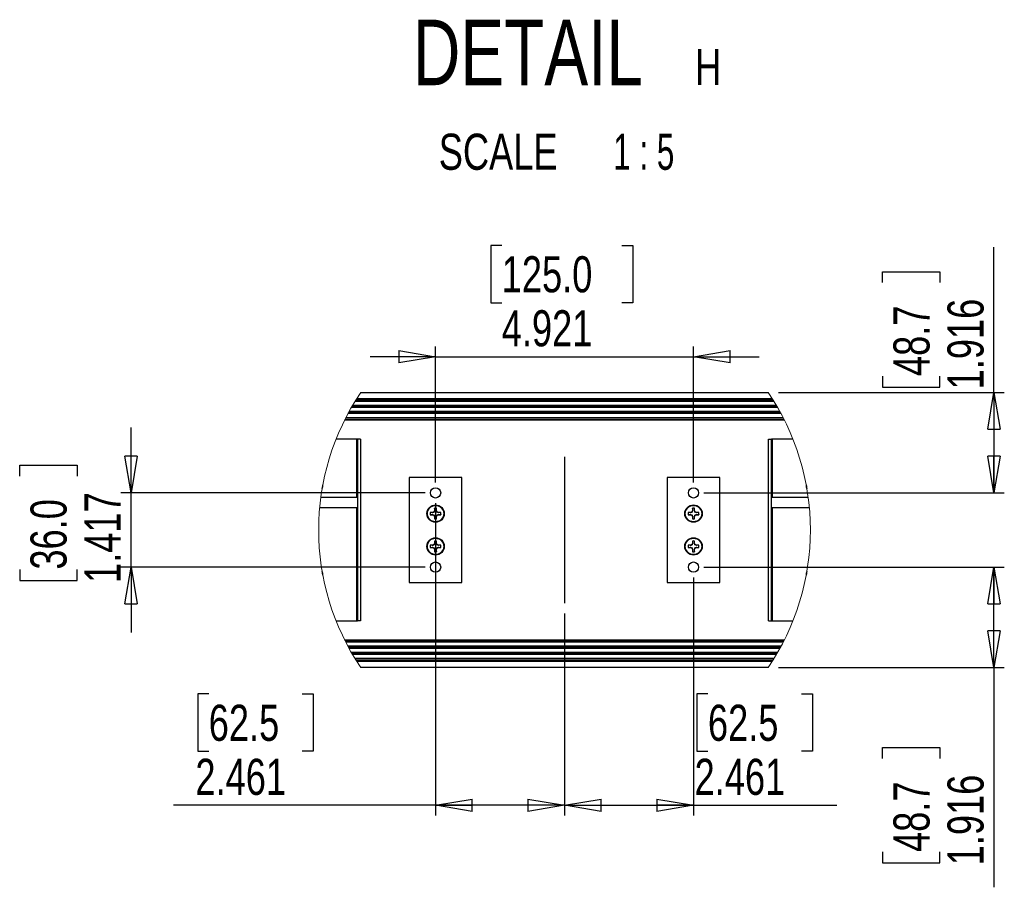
# Paper-space layout 'P3m-LR' of a CAD drawing. Header units: inches. Extents: x 0.3 to 33.8, y 0.2 to 21.7.
# Tile 33 of 59: x 24.2 to 28, y 4.3 to 7.6. Entities that reach past the tile are written whole.
import ezdxf

# ---------------------------------------------------------------- set-up
doc = ezdxf.new("R2010")
doc.units = ezdxf.units.IN
doc.header["$MEASUREMENT"] = 0
doc.layers.add('BORDERS', color=7, linetype='Continuous')
doc.styles.add('SLDTEXTSTYLE0', font='TXT', dxfattribs={"width": 0.75})
doc.styles.add('SLDTEXTSTYLE11', font='TXT', dxfattribs={"width": 0.65})
doc.dimstyles.new('SLDDIMSTYLE5', dxfattribs={"dimtxt": 0.137795, "dimasz": 0.14, "dimexe": 0, "dimexo": 0.0625, "dimgap": 0.034449, "dimtad": 1, "dimdec": 3, "dimlfac": 5, "dimrnd": 1e-09, "dimzin": 12, "dimdsep": 46, "dimtxsty": 'SLDTEXTSTYLE0', "dimblk1": 'CLOSED', "dimblk2": 'CLOSED', "dimsah": 1, "dimcen": 0.09, "dimadec": 0, "dimazin": 3, "dimtfac": 1, "dimtdec": 3, "dimtmove": 0, "dimatfit": 0, "dimldrblk": 'CLOSED', "dimfxl": 0, "dimfrac": 2, "dimtolj": 1, "dimtzin": 12, "dimarcsym": 0})
doc.dimstyles.new('SLDDIMSTYLE6', dxfattribs={"dimtxt": 0.137795, "dimasz": 0.14, "dimexe": 0, "dimexo": 0.0625, "dimgap": 0.034449, "dimtad": 1, "dimdec": 3, "dimlfac": 5, "dimrnd": 1e-09, "dimzin": 12, "dimdsep": 46, "dimtxsty": 'SLDTEXTSTYLE0', "dimblk1": 'CLOSED', "dimblk2": 'CLOSED', "dimsah": 1, "dimcen": 0.09, "dimadec": 0, "dimazin": 3, "dimtfac": 1, "dimtdec": 3, "dimtofl": 0, "dimtmove": 0, "dimatfit": 3, "dimldrblk": 'CLOSED', "dimfxl": 0, "dimfrac": 2, "dimtolj": 1, "dimtzin": 12, "dimarcsym": 0})

# ---------------------------------------------------------------- blocks, each defined once
blk = doc.blocks.new('_Closed')
at = {"color": 0, "linetype": 'ByBlock', "lineweight": -2}
for p, q in [((-1, 0.166667), (0, 0)), ((-1, 0.166667), (-1, -0.166667)), ((0, 0), (-1, -0.166667)), ((0, 0), (-1, 0))]:
    blk.add_line(p, q, dxfattribs=at)
blk = doc.blocks.new('_D_29')
at = {"layer": 'BORDERS'}
for p, q in [((25.8098, 5.7998), (25.8098, 4.6073)), ((26.3019, 5.3793), (26.3019, 4.6073)), ((24.9444, 5.0716), (24.9025, 5.0716)), ((24.9025, 5.0716), (24.9025, 4.8529)), ((25.3008, 5.0716), (25.3428, 5.0716)), ((25.3428, 5.0716), (25.3428, 4.8529)), ((24.9025, 4.8529), (24.9444, 4.8529)), ((25.3428, 4.8529), (25.3008, 4.8529)), ((25.8098, 4.6467), (24.8096, 4.6467)), ((26.3019, 4.6467), (25.8098, 4.6467))]:
    blk.add_line(p, q, dxfattribs=at)
at = {"layer": 'BORDERS', "xscale": 0.14, "yscale": 0.14, "rotation": 180.0000000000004}
blk.add_blockref('_Closed', (25.8098, 4.6467, -0.3881), dxfattribs=at)
at = {"layer": 'BORDERS', "xscale": 0.14, "yscale": 0.14}
blk.add_blockref('_Closed', (26.3019, 4.6467, -0.3881), dxfattribs=at)
at = {"layer": 'BORDERS', "char_height": 0.1378, "attachment_point": 1, "style": 'SLDTEXTSTYLE0'}
for s, insert in [('62.5', (24.9444, 5.0305)), ('2.461', (24.8935, 4.8243))]:
    blk.add_mtext(s, dxfattribs=dict(at, insert=insert))
blk = doc.blocks.new('_D_30')
at = {"layer": 'BORDERS'}
for p, q in [((26.794, 5.5163), (26.794, 4.6073)), ((26.3019, 5.3793), (26.3019, 4.6073)), ((26.8491, 5.0716), (26.8071, 5.0716)), ((26.8071, 5.0716), (26.8071, 4.8529)), ((27.2055, 5.0716), (27.2475, 5.0716)), ((27.2475, 5.0716), (27.2475, 4.8529)), ((26.8071, 4.8529), (26.8491, 4.8529)), ((27.2475, 4.8529), (27.2055, 4.8529)), ((26.3019, 4.6467), (26.794, 4.6467)), ((26.794, 4.6467), (27.3404, 4.6467))]:
    blk.add_line(p, q, dxfattribs=at)
at = {"layer": 'BORDERS', "xscale": 0.14, "yscale": 0.14, "rotation": 180.0000000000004}
blk.add_blockref('_Closed', (26.3019, 4.6467, -0.3881), dxfattribs=at)
at = {"layer": 'BORDERS', "xscale": 0.14, "yscale": 0.14}
blk.add_blockref('_Closed', (26.794, 4.6467, -0.3881), dxfattribs=at)
at = {"layer": 'BORDERS', "char_height": 0.1378, "attachment_point": 1, "style": 'SLDTEXTSTYLE0'}
for s, insert in [('62.5', (26.8491, 5.0305)), ('2.461', (26.7982, 4.8243))]:
    blk.add_mtext(s, dxfattribs=dict(at, insert=insert))
blk = doc.blocks.new('_D_31')
at = {"layer": 'BORDERS'}
for p, q in [((26.0623, 6.7834), (26.0203, 6.7834)), ((26.0203, 6.7834), (26.0203, 6.5646)), ((26.5205, 6.7834), (26.5625, 6.7834)), ((26.5625, 6.7834), (26.5625, 6.5646)), ((26.0203, 6.5646), (26.0623, 6.5646)), ((26.5625, 6.5646), (26.5205, 6.5646)), ((25.8098, 5.8785), (25.8098, 6.3978)), ((26.794, 5.8785), (26.794, 6.3978)), ((25.8098, 6.3585), (25.5598, 6.3585)), ((25.8098, 6.3585), (26.794, 6.3585)), ((26.794, 6.3585), (27.044, 6.3585))]:
    blk.add_line(p, q, dxfattribs=at)
at = {"layer": 'BORDERS', "xscale": 0.14, "yscale": 0.14}
blk.add_blockref('_Closed', (25.8098, 6.3585, -0.3881), dxfattribs=at)
at = {"layer": 'BORDERS', "xscale": 0.14, "yscale": 0.14, "rotation": 180.0000000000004}
blk.add_blockref('_Closed', (26.794, 6.3585, -0.3881), dxfattribs=at)
at = {"layer": 'BORDERS', "char_height": 0.1378, "attachment_point": 1, "style": 'SLDTEXTSTYLE0'}
for s, insert in [('125.0', (26.0623, 6.7423)), ('4.921', (26.0623, 6.5361))]:
    blk.add_mtext(s, dxfattribs=dict(at, insert=insert))
blk = doc.blocks.new('_D_32')
at = {"layer": 'BORDERS'}
for p, q in [((24.6481, 5.8391), (24.6481, 6.0891)), ((24.2232, 5.9026), (24.2232, 5.9446)), ((24.2232, 5.9446), (24.4419, 5.9446)), ((24.4419, 5.9446), (24.4419, 5.9026)), ((25.7704, 5.8391), (24.6087, 5.8391)), ((24.6481, 5.5557), (24.6481, 5.8391)), ((24.2232, 5.5462), (24.2232, 5.5042)), ((24.4419, 5.5042), (24.4419, 5.5462)), ((25.7704, 5.5557), (24.6087, 5.5557)), ((24.6481, 5.5557), (24.6481, 5.3057)), ((24.2232, 5.5042), (24.4419, 5.5042))]:
    blk.add_line(p, q, dxfattribs=at)
at = {"layer": 'BORDERS', "xscale": 0.14, "yscale": 0.14}
for p, rotation in [((24.6481, 5.8391, -0.3881), 269.9999999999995), ((24.6481, 5.5557, -0.3881), 89.99999999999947)]:
    blk.add_blockref('_Closed', p, dxfattribs=dict(at, rotation=rotation))
at = {"layer": 'BORDERS', "char_height": 0.1378, "attachment_point": 1, "rotation": 90, "style": 'SLDTEXTSTYLE0'}
for s, insert in [('1.417', (24.4704, 5.4953)), ('36.0', (24.2643, 5.5462))]:
    blk.add_mtext(s, dxfattribs=dict(at, insert=insert))
blk = doc.blocks.new('_D_33')
at = {"layer": 'BORDERS'}
for p, q in [((27.9405, 6.2224), (27.9405, 6.7762)), ((27.5156, 6.6414), (27.5156, 6.6833)), ((27.5156, 6.6833), (27.7344, 6.6833)), ((27.7344, 6.6833), (27.7344, 6.6414)), ((27.5156, 6.285), (27.5156, 6.243)), ((27.7344, 6.243), (27.7344, 6.285)), ((27.5156, 6.243), (27.7344, 6.243)), ((27.1186, 6.2224), (27.9799, 6.2224)), ((27.9405, 6.2224), (27.9405, 5.8391)), ((26.8334, 5.8391), (27.9799, 5.8391))]:
    blk.add_line(p, q, dxfattribs=at)
at = {"layer": 'BORDERS', "xscale": 0.14, "yscale": 0.14}
for p, rotation in [((27.9405, 6.2224, -0.3881), 90.0000000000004), ((27.9405, 5.8391, -0.3881), 270.0000000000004)]:
    blk.add_blockref('_Closed', p, dxfattribs=dict(at, rotation=rotation))
at = {"layer": 'BORDERS', "char_height": 0.1378, "attachment_point": 1, "rotation": 90, "style": 'SLDTEXTSTYLE0'}
for s, insert in [('1.916', (27.7629, 6.2341)), ('48.7', (27.5567, 6.285))]:
    blk.add_mtext(s, dxfattribs=dict(at, insert=insert))
blk = doc.blocks.new('_D_34')
at = {"layer": 'BORDERS'}
for p, q in [((26.8334, 5.5557), (27.9799, 5.5557)), ((27.9405, 5.1724), (27.9405, 5.5557)), ((27.1186, 5.1724), (27.9799, 5.1724)), ((27.9405, 5.1724), (27.9405, 4.3336)), ((27.5156, 4.8249), (27.5156, 4.8669)), ((27.5156, 4.8669), (27.7344, 4.8669)), ((27.7344, 4.8669), (27.7344, 4.8249)), ((27.5156, 4.4685), (27.5156, 4.4265)), ((27.7344, 4.4265), (27.7344, 4.4685)), ((27.5156, 4.4265), (27.7344, 4.4265))]:
    blk.add_line(p, q, dxfattribs=at)
at = {"layer": 'BORDERS', "xscale": 0.14, "yscale": 0.14}
for p, rotation in [((27.9405, 5.5557, -0.3881), 90.0000000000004), ((27.9405, 5.1724, -0.3881), 270.0000000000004)]:
    blk.add_blockref('_Closed', p, dxfattribs=dict(at, rotation=rotation))
at = {"layer": 'BORDERS', "char_height": 0.1378, "attachment_point": 1, "rotation": 90, "style": 'SLDTEXTSTYLE0'}
for s, insert in [('1.916', (27.7629, 4.4176)), ('48.7', (27.5567, 4.4685))]:
    blk.add_mtext(s, dxfattribs=dict(at, insert=insert))
blk = doc.blocks.new('SW_NOTE_0_27')
at = {"layer": 'BORDERS', "color": 0, "attachment_point": 2}
for s, insert, char_height, style in [('DETAIL', (0.5117, 0.3223), 0.25, 'SLDTEXTSTYLE0'), ('H', (1.1992, 0.2105), 0.1378, 'SLDTEXTSTYLE0'), ('SCALE', (0.3981, -0.1128), 0.1378, 'SLDTEXTSTYLE0'), ('1 : 5', (0.9536, -0.1128), 0.1378, 'SLDTEXTSTYLE11')]:
    blk.add_mtext(s, dxfattribs=dict(at, insert=insert, char_height=char_height, style=style))

psp = doc.layouts.new('P3m-LR')

# ---------------------------------------------------------------- linework, layer by layer
at = {"color": 7, "linetype": 'Continuous', "lineweight": 25}
for p, q in [((25.50954, 6.1994), (27.0943, 6.1994)), ((27.0806, 6.2204), (25.52324, 6.2204)), ((25.52458, 6.2224), (27.07925, 6.2224)), ((27.1153, 6.1646), (25.48853, 6.1646)), ((27.11452, 6.16596), (25.48932, 6.16596)), ((27.11157, 6.17103), (25.49226, 6.17103)), ((27.11078, 6.17239), (25.49306, 6.17239)), ((27.10153, 6.1878), (25.50231, 6.1878)), ((27.1007, 6.18916), (25.50314, 6.18916)), ((27.09745, 6.1944), (25.50639, 6.1944)), ((27.09682, 6.1954), (25.50702, 6.1954)), ((27.09557, 6.1974), (25.50827, 6.1974)), ((27.13699, 6.12463), (25.46685, 6.12463)), ((27.13629, 6.12599), (25.46754, 6.12599)), ((27.1282, 6.1414), (25.47564, 6.1414)), ((27.12747, 6.14276), (25.47637, 6.14276)), ((27.12471, 6.14783), (25.47913, 6.14783)), ((27.12396, 6.14919), (25.47987, 6.14919)), ((27.14115, 6.1164), (25.46268, 6.1164)), ((25.46369, 6.1184), (27.14015, 6.1184)), ((25.46419, 6.1194), (27.13965, 6.1194)), ((25.50882, 6.0444), (25.43045, 6.0444)), ((25.51182, 6.0444), (25.50882, 6.0444)), ((25.50882, 6.0444), (25.50882, 5.82135)), ((25.52382, 6.0444), (25.51182, 6.0444)), ((25.51182, 6.0444), (25.51182, 5.3504)), ((25.52382, 6.0444), (25.52382, 5.3504)), ((27.07982, 5.3504), (27.07982, 6.0444)), ((27.07982, 6.0444), (27.09182, 6.0444)), ((27.09182, 5.3504), (27.09182, 6.0444)), ((27.09482, 6.0444), (27.09182, 6.0444)), ((27.17339, 6.0444), (27.09482, 6.0444)), ((27.09482, 5.82135), (27.09482, 6.0444)), ((25.90979, 5.8974), (25.70979, 5.8974)), ((25.70979, 5.8974), (25.70979, 5.4974)), ((25.90979, 5.4974), (25.90979, 5.8974)), ((26.89404, 5.8974), (26.69404, 5.8974)), ((26.69404, 5.8974), (26.69404, 5.4974)), ((26.89404, 5.4974), (26.89404, 5.8974)), ((25.51182, 5.82135), (25.37213, 5.82135)), ((27.23171, 5.82135), (27.09182, 5.82135)), ((25.36789, 5.78385), (25.51182, 5.78385)), ((25.50882, 5.78385), (25.50882, 5.3504)), ((25.79752, 5.76406), (25.78941, 5.76406)), ((25.7897, 5.7639), (25.78941, 5.76406)), ((25.7897, 5.75589), (25.78941, 5.75574)), ((25.78941, 5.75574), (25.79752, 5.75574)), ((25.79771, 5.7631), (25.7897, 5.7639)), ((25.7897, 5.75589), (25.79771, 5.7567)), ((25.80326, 5.76643), (25.79752, 5.76406)), ((25.79771, 5.7631), (25.79752, 5.76406)), ((25.79771, 5.7567), (25.79752, 5.75574)), ((25.79752, 5.75574), (25.80326, 5.75336)), ((25.79771, 5.7567), (25.80436, 5.75447)), ((25.80563, 5.77217), (25.80326, 5.76643)), ((25.80436, 5.76533), (25.80326, 5.76643)), ((25.80436, 5.75447), (25.80326, 5.75336)), ((25.80326, 5.75336), (25.80563, 5.74763)), ((25.80659, 5.77198), (25.80436, 5.76533)), ((25.80563, 5.78028), (25.80563, 5.77217)), ((25.80579, 5.77999), (25.80563, 5.78028)), ((25.80659, 5.77198), (25.80563, 5.77217)), ((25.80579, 5.77999), (25.80659, 5.77198)), ((25.81299, 5.77198), (25.8138, 5.77999)), ((25.81299, 5.77198), (25.81395, 5.77217)), ((25.81299, 5.74782), (25.81522, 5.75447)), ((25.8138, 5.77999), (25.81395, 5.78028)), ((25.81395, 5.77217), (25.81395, 5.78028)), ((25.81633, 5.76643), (25.81395, 5.77217)), ((25.81395, 5.74763), (25.81633, 5.75336)), ((25.81522, 5.76533), (25.81633, 5.76643)), ((25.82187, 5.7631), (25.81522, 5.76533)), ((25.81522, 5.75447), (25.81633, 5.75336)), ((25.82206, 5.76406), (25.81633, 5.76643)), ((25.81633, 5.75336), (25.82206, 5.75574)), ((25.82187, 5.7631), (25.82206, 5.76406)), ((25.82989, 5.7639), (25.82187, 5.7631)), ((25.82187, 5.7567), (25.82989, 5.75589)), ((25.82187, 5.7567), (25.82206, 5.75574)), ((25.83017, 5.76406), (25.82206, 5.76406)), ((25.82206, 5.75574), (25.83017, 5.75574)), ((25.82989, 5.7639), (25.83017, 5.76406)), ((25.82989, 5.75589), (25.83017, 5.75574)), ((26.78177, 5.76406), (26.77366, 5.76406)), ((26.77395, 5.7639), (26.77366, 5.76406)), ((26.77395, 5.75589), (26.77366, 5.75574)), ((26.77366, 5.75574), (26.78177, 5.75574)), ((26.78197, 5.7631), (26.77395, 5.7639)), ((26.77395, 5.75589), (26.78197, 5.7567)), ((26.78751, 5.76643), (26.78177, 5.76406)), ((26.78197, 5.7631), (26.78177, 5.76406)), ((26.78197, 5.7567), (26.78177, 5.75574)), ((26.78177, 5.75574), (26.78751, 5.75336)), ((26.78197, 5.7567), (26.78861, 5.75447)), ((26.78988, 5.77217), (26.78751, 5.76643)), ((26.78861, 5.76533), (26.78751, 5.76643)), ((26.78861, 5.75447), (26.78751, 5.75336)), ((26.78751, 5.75336), (26.78988, 5.74763)), ((26.79084, 5.77198), (26.78861, 5.76533)), ((26.78988, 5.78028), (26.78988, 5.77217)), ((26.79004, 5.77999), (26.78988, 5.78028)), ((26.79084, 5.77198), (26.78988, 5.77217)), ((26.79004, 5.77999), (26.79084, 5.77198)), ((26.79725, 5.77198), (26.79805, 5.77999)), ((26.79725, 5.77198), (26.7982, 5.77217)), ((26.79725, 5.74782), (26.79948, 5.75447)), ((26.79805, 5.77999), (26.7982, 5.78028)), ((26.7982, 5.77217), (26.7982, 5.78028)), ((26.80058, 5.76643), (26.7982, 5.77217)), ((26.7982, 5.74763), (26.80058, 5.75336)), ((26.79948, 5.76533), (26.80058, 5.76643)), ((26.80612, 5.7631), (26.79948, 5.76533)), ((26.79948, 5.75447), (26.80058, 5.75336)), ((26.80631, 5.76406), (26.80058, 5.76643)), ((26.80058, 5.75336), (26.80631, 5.75574)), ((26.80612, 5.7631), (26.80631, 5.76406)), ((26.81414, 5.7639), (26.80612, 5.7631)), ((26.80612, 5.7567), (26.81414, 5.75589)), ((26.80612, 5.7567), (26.80631, 5.75574)), ((26.81442, 5.76406), (26.80631, 5.76406)), ((26.80631, 5.75574), (26.81442, 5.75574)), ((26.81414, 5.7639), (26.81442, 5.76406)), ((26.81414, 5.75589), (26.81442, 5.75574)), ((27.09182, 5.78385), (27.23594, 5.78385)), ((27.09482, 5.3504), (27.09482, 5.78385)), ((25.80659, 5.74782), (25.80563, 5.74763)), ((25.80563, 5.74763), (25.80563, 5.73952)), ((25.80579, 5.7398), (25.80563, 5.73952)), ((25.80659, 5.74782), (25.80579, 5.7398)), ((25.81299, 5.74782), (25.81395, 5.74763)), ((25.8138, 5.7398), (25.81299, 5.74782)), ((25.8138, 5.7398), (25.81395, 5.73952)), ((25.81395, 5.73952), (25.81395, 5.74763)), ((26.79084, 5.74782), (26.78988, 5.74763)), ((26.78988, 5.74763), (26.78988, 5.73952)), ((26.79004, 5.7398), (26.78988, 5.73952)), ((26.79084, 5.74782), (26.79004, 5.7398)), ((26.79725, 5.74782), (26.7982, 5.74763)), ((26.79805, 5.7398), (26.79725, 5.74782)), ((26.79805, 5.7398), (26.7982, 5.73952)), ((26.7982, 5.73952), (26.7982, 5.74763)), ((25.79752, 5.63906), (25.78941, 5.63906)), ((25.7897, 5.6389), (25.78941, 5.63906)), ((25.79771, 5.6381), (25.7897, 5.6389)), ((25.80326, 5.64143), (25.79752, 5.63906)), ((25.79771, 5.6381), (25.79752, 5.63906)), ((25.80563, 5.64717), (25.80326, 5.64143)), ((25.80436, 5.64033), (25.80326, 5.64143)), ((25.80659, 5.64698), (25.80436, 5.64033)), ((25.80563, 5.65528), (25.80563, 5.64717)), ((25.80579, 5.65499), (25.80563, 5.65528)), ((25.80659, 5.64698), (25.80563, 5.64717)), ((25.80579, 5.65499), (25.80659, 5.64698)), ((25.81299, 5.64698), (25.8138, 5.65499)), ((25.81299, 5.64698), (25.81395, 5.64717)), ((25.8138, 5.65499), (25.81395, 5.65528)), ((25.81395, 5.64717), (25.81395, 5.65528)), ((25.81633, 5.64143), (25.81395, 5.64717)), ((25.81522, 5.64033), (25.81633, 5.64143)), ((25.82187, 5.6381), (25.81522, 5.64033)), ((25.82206, 5.63906), (25.81633, 5.64143)), ((25.82187, 5.6381), (25.82206, 5.63906)), ((25.82989, 5.6389), (25.82187, 5.6381)), ((25.83017, 5.63906), (25.82206, 5.63906)), ((25.82989, 5.6389), (25.83017, 5.63906)), ((26.78177, 5.63906), (26.77366, 5.63906)), ((26.77395, 5.6389), (26.77366, 5.63906)), ((26.78197, 5.6381), (26.77395, 5.6389)), ((26.78751, 5.64143), (26.78177, 5.63906)), ((26.78197, 5.6381), (26.78177, 5.63906)), ((26.78988, 5.64717), (26.78751, 5.64143)), ((26.78861, 5.64033), (26.78751, 5.64143)), ((26.79084, 5.64698), (26.78861, 5.64033)), ((26.78988, 5.65528), (26.78988, 5.64717)), ((26.79004, 5.65499), (26.78988, 5.65528)), ((26.79084, 5.64698), (26.78988, 5.64717)), ((26.79004, 5.65499), (26.79084, 5.64698)), ((26.79725, 5.64698), (26.79805, 5.65499)), ((26.79725, 5.64698), (26.7982, 5.64717)), ((26.79805, 5.65499), (26.7982, 5.65528)), ((26.7982, 5.64717), (26.7982, 5.65528)), ((26.80058, 5.64143), (26.7982, 5.64717)), ((26.79948, 5.64033), (26.80058, 5.64143)), ((26.80612, 5.6381), (26.79948, 5.64033)), ((26.80631, 5.63906), (26.80058, 5.64143)), ((26.80612, 5.6381), (26.80631, 5.63906)), ((26.81414, 5.6389), (26.80612, 5.6381)), ((26.81442, 5.63906), (26.80631, 5.63906)), ((26.81414, 5.6389), (26.81442, 5.63906)), ((25.7897, 5.63089), (25.78941, 5.63074)), ((25.78941, 5.63074), (25.79752, 5.63074)), ((25.7897, 5.63089), (25.79771, 5.6317)), ((25.79771, 5.6317), (25.79752, 5.63074)), ((25.79752, 5.63074), (25.80326, 5.62836)), ((25.79771, 5.6317), (25.80436, 5.62947)), ((25.80436, 5.62947), (25.80326, 5.62836)), ((25.80326, 5.62836), (25.80563, 5.62263)), ((25.80659, 5.62282), (25.80563, 5.62263)), ((25.80563, 5.62263), (25.80563, 5.61452)), ((25.80579, 5.6148), (25.80563, 5.61452)), ((25.80659, 5.62282), (25.80579, 5.6148)), ((25.81299, 5.62282), (25.81522, 5.62947)), ((25.81299, 5.62282), (25.81395, 5.62263)), ((25.8138, 5.6148), (25.81299, 5.62282)), ((25.8138, 5.6148), (25.81395, 5.61452)), ((25.81395, 5.62263), (25.81633, 5.62836)), ((25.81395, 5.61452), (25.81395, 5.62263)), ((25.81522, 5.62947), (25.81633, 5.62836)), ((25.81633, 5.62836), (25.82206, 5.63074)), ((25.82187, 5.6317), (25.82989, 5.63089)), ((25.82187, 5.6317), (25.82206, 5.63074)), ((25.82206, 5.63074), (25.83017, 5.63074)), ((25.82989, 5.63089), (25.83017, 5.63074)), ((26.77395, 5.63089), (26.77366, 5.63074)), ((26.77366, 5.63074), (26.78177, 5.63074)), ((26.77395, 5.63089), (26.78197, 5.6317)), ((26.78197, 5.6317), (26.78177, 5.63074)), ((26.78177, 5.63074), (26.78751, 5.62836)), ((26.78197, 5.6317), (26.78861, 5.62947)), ((26.78861, 5.62947), (26.78751, 5.62836)), ((26.78751, 5.62836), (26.78988, 5.62263)), ((26.79084, 5.62282), (26.78988, 5.62263)), ((26.78988, 5.62263), (26.78988, 5.61452)), ((26.79004, 5.6148), (26.78988, 5.61452)), ((26.79084, 5.62282), (26.79004, 5.6148)), ((26.79725, 5.62282), (26.79948, 5.62947)), ((26.79725, 5.62282), (26.7982, 5.62263)), ((26.79805, 5.6148), (26.79725, 5.62282)), ((26.79805, 5.6148), (26.7982, 5.61452)), ((26.7982, 5.62263), (26.80058, 5.62836)), ((26.7982, 5.61452), (26.7982, 5.62263)), ((26.79948, 5.62947), (26.80058, 5.62836)), ((26.80058, 5.62836), (26.80631, 5.63074)), ((26.80612, 5.6317), (26.81414, 5.63089)), ((26.80612, 5.6317), (26.80631, 5.63074)), ((26.80631, 5.63074), (26.81442, 5.63074)), ((26.81414, 5.63089), (26.81442, 5.63074)), ((25.70979, 5.4974), (25.90979, 5.4974)), ((26.69404, 5.4974), (26.89404, 5.4974)), ((25.43045, 5.3504), (25.50882, 5.3504)), ((25.50882, 5.3504), (25.51182, 5.3504)), ((25.52382, 5.3504), (25.51182, 5.3504)), ((27.07982, 5.3504), (27.09182, 5.3504)), ((27.09182, 5.3504), (27.09482, 5.3504)), ((27.09482, 5.3504), (27.17339, 5.3504)), ((25.46268, 5.2784), (27.14115, 5.2784)), ((27.14015, 5.2764), (25.46369, 5.2764)), ((27.13965, 5.2754), (25.46419, 5.2754)), ((27.13699, 5.27016), (25.46685, 5.27016)), ((27.13629, 5.2688), (25.46754, 5.2688)), ((27.1282, 5.25339), (25.47564, 5.25339)), ((27.12747, 5.25203), (25.47637, 5.25203)), ((27.12471, 5.24696), (25.47913, 5.24696)), ((27.12396, 5.2456), (25.47987, 5.2456)), ((27.1153, 5.23019), (25.48853, 5.23019)), ((27.11452, 5.22883), (25.48932, 5.22883)), ((27.11157, 5.22376), (25.49226, 5.22376)), ((27.11078, 5.2224), (25.49306, 5.2224)), ((27.10153, 5.20699), (25.50231, 5.20699)), ((27.1007, 5.20563), (25.50314, 5.20563)), ((25.50639, 5.2004), (27.09745, 5.2004)), ((25.50702, 5.1994), (27.09682, 5.1994)), ((25.50827, 5.1974), (27.09557, 5.1974)), ((27.0943, 5.1954), (25.50954, 5.1954)), ((25.52324, 5.1744), (27.0806, 5.1744)), ((27.07925, 5.1724), (25.52458, 5.1724))]:
    psp.add_line(p, q, dxfattribs=at)
at = {"color": 7, "linetype": 'Continuous', "lineweight": 25, "flags": 128}
for points in [[(25.37782, 5.85841), (25.37794, 5.85864), (25.3794, 5.86722)], [(27.22462, 5.86623), (27.22458, 5.86439), (27.22556, 5.861)], [(25.37894, 5.53012), (25.37829, 5.53501), (25.37792, 5.53583)], [(27.22645, 5.53891), (27.22407, 5.5317), (27.22395, 5.52495)], [(27.22564, 5.53425), (27.22476, 5.53158), (27.22471, 5.52909)]]:
    psp.add_lwpolyline(points, dxfattribs=at)
at = {"color": 7, "linetype": 'Continuous', "lineweight": 25}
for centre, radius in [((25.80979, 5.83913), 0.01969), ((26.79404, 5.83913), 0.01969), ((25.80979, 5.7599), 0.0332), ((25.80979, 5.7599), 0.0312), ((26.79404, 5.7599), 0.0332), ((26.79404, 5.7599), 0.0312), ((25.80979, 5.6349), 0.0332), ((25.80979, 5.6349), 0.0312), ((26.79404, 5.6349), 0.0332), ((26.79404, 5.6349), 0.0312), ((25.80979, 5.55567), 0.01969), ((26.79404, 5.55567), 0.01969)]:
    psp.add_circle(centre, radius, dxfattribs=at)
at = {"color": 7, "linetype": 'Continuous', "lineweight": 18}
for start, end in [(145.96552, 214.03448), (360, 34.03448), (325.96551, 0.00001)]:
    psp.add_arc((26.30192, 5.6974), 0.93802, start, end, dxfattribs=at)
at = {"color": 7, "linetype": 'Continuous', "lineweight": 25}
for centre, radius, start, end in [((25.3598, 5.86646), 0.02045, 329.53367, 10.11985), ((27.24872, 5.86648), 0.02493, 172.81601, 207.43464), ((25.80979, 5.7599), 0.0208, 168.46201, 191.53799), ((25.80979, 5.7599), 0.02049, 168.72483, 191.27517), ((25.80979, 5.7599), 0.0208, 78.46302, 101.53698), ((25.80979, 5.7599), 0.02049, 78.72381, 101.27619), ((25.80979, 5.7599), 0.02049, 348.72317, 11.27683), ((25.80979, 5.7599), 0.0208, 348.46281, 11.53719), ((26.79404, 5.7599), 0.0208, 168.46281, 191.53719), ((26.79404, 5.7599), 0.02049, 168.72317, 191.27683), ((26.79404, 5.7599), 0.0208, 78.46302, 101.53698), ((26.79404, 5.7599), 0.02049, 78.72381, 101.27619), ((26.79404, 5.7599), 0.02049, 348.72483, 11.27517), ((26.79405, 5.7599), 0.0208, 348.46201, 11.53799), ((25.80979, 5.7599), 0.0208, 258.46312, 281.53688), ((25.80979, 5.7599), 0.02049, 258.72392, 281.27608), ((26.79404, 5.7599), 0.0208, 258.46312, 281.53688), ((26.79404, 5.7599), 0.02049, 258.72392, 281.27608), ((25.80979, 5.6349), 0.0208, 168.46201, 191.53799), ((25.80979, 5.6349), 0.02049, 168.72483, 191.27517), ((25.80979, 5.6349), 0.0208, 78.46312, 101.53688), ((25.80979, 5.6349), 0.02049, 78.72392, 101.27608), ((25.80979, 5.6349), 0.02049, 348.72317, 11.27683), ((25.80979, 5.6349), 0.0208, 348.46281, 11.53719), ((26.79404, 5.6349), 0.0208, 168.46281, 191.53719), ((26.79404, 5.6349), 0.02049, 168.72317, 191.27683), ((26.79404, 5.6349), 0.0208, 78.46312, 101.53688), ((26.79404, 5.6349), 0.02049, 78.72392, 101.27608), ((26.79404, 5.6349), 0.02049, 348.72483, 11.27517), ((26.79405, 5.6349), 0.0208, 348.46201, 11.53799), ((25.80979, 5.6349), 0.0208, 258.46302, 281.53698), ((25.80979, 5.6349), 0.02049, 258.72381, 281.27619), ((26.79404, 5.6349), 0.0208, 258.46302, 281.53698), ((26.79404, 5.6349), 0.02049, 258.72381, 281.27619), ((25.36112, 5.52827), 0.01926, 348.39931, 31.98324)]:
    psp.add_arc(centre, radius, start, end, dxfattribs=at)
for points, knots in [([(25.80436, 5.76533), (25.80276, 5.76477), (25.80055, 5.764), (25.79832, 5.76329), (25.79771, 5.7631)], [0, 0, 0, 0, 0.7260671, 1, 1, 1, 1]), ([(25.80436, 5.75447), (25.80492, 5.75286), (25.80569, 5.75066), (25.8064, 5.74843), (25.80659, 5.74782)], [0, 0, 0, 0, 0.7260684, 1, 1, 1, 1]), ([(25.81522, 5.76533), (25.81467, 5.76693), (25.8139, 5.76914), (25.81319, 5.77137), (25.81299, 5.77198)], [0, 0, 0, 0, 0.72606832, 1, 1, 1, 1]), ([(25.81522, 5.75447), (25.81683, 5.75502), (25.81903, 5.75579), (25.82126, 5.7565), (25.82187, 5.7567)], [0, 0, 0, 0, 0.7260689, 1, 1, 1, 1]), ([(26.78861, 5.76533), (26.78701, 5.76477), (26.7848, 5.764), (26.78258, 5.76329), (26.78197, 5.7631)], [0, 0, 0, 0, 0.7260689, 1, 1, 1, 1]), ([(26.78861, 5.75447), (26.78917, 5.75286), (26.78994, 5.75066), (26.79065, 5.74843), (26.79084, 5.74782)], [0, 0, 0, 0, 0.7260678, 1, 1, 1, 1]), ([(26.79948, 5.76533), (26.79892, 5.76693), (26.79815, 5.76914), (26.79744, 5.77137), (26.79725, 5.77198)], [0, 0, 0, 0, 0.7260689, 1, 1, 1, 1]), ([(26.79948, 5.75447), (26.80108, 5.75502), (26.80329, 5.75579), (26.80551, 5.7565), (26.80612, 5.7567)], [0, 0, 0, 0, 0.7260671, 1, 1, 1, 1]), ([(25.80436, 5.64033), (25.80276, 5.63977), (25.80055, 5.639), (25.79832, 5.63829), (25.79771, 5.6381)], [0, 0, 0, 0, 0.7260671, 1, 1, 1, 1]), ([(25.81522, 5.64033), (25.81467, 5.64193), (25.8139, 5.64414), (25.81319, 5.64637), (25.81299, 5.64698)], [0, 0, 0, 0, 0.7260678, 1, 1, 1, 1]), ([(26.78861, 5.64033), (26.78701, 5.63977), (26.7848, 5.639), (26.78258, 5.63829), (26.78197, 5.6381)], [0, 0, 0, 0, 0.7260689, 1, 1, 1, 1]), ([(26.79948, 5.64033), (26.79892, 5.64193), (26.79815, 5.64414), (26.79744, 5.64637), (26.79725, 5.64698)], [0, 0, 0, 0, 0.7260684, 1, 1, 1, 1]), ([(25.80436, 5.62947), (25.80492, 5.62786), (25.80569, 5.62566), (25.8064, 5.62343), (25.80659, 5.62282)], [0, 0, 0, 0, 0.7260689, 1, 1, 1, 1]), ([(25.81522, 5.62947), (25.81683, 5.63002), (25.81903, 5.63079), (25.82126, 5.6315), (25.82187, 5.6317)], [0, 0, 0, 0, 0.7260689, 1, 1, 1, 1]), ([(26.78861, 5.62947), (26.78917, 5.62786), (26.78994, 5.62566), (26.79065, 5.62343), (26.79084, 5.62282)], [0, 0, 0, 0, 0.72606832, 1, 1, 1, 1]), ([(26.79948, 5.62947), (26.80108, 5.63002), (26.80329, 5.63079), (26.80551, 5.6315), (26.80612, 5.6317)], [0, 0, 0, 0, 0.7260671, 1, 1, 1, 1])]:
    psp.add_open_spline(points, degree=3, knots=knots, dxfattribs=at)
at = {"layer": 'BORDERS', "linetype": 'Continuous', "ltscale": 2}
psp.add_line((26.30192, 5.97614), (26.30192, 5.41866), dxfattribs=at)

# ---------------------------------------------------------------- block references
at = {"layer": 'BORDERS'}
psp.add_blockref('SW_NOTE_0_27', (25.65066, 7.32275), dxfattribs=at)

# ---------------------------------------------------------------- dimensions: what is measured, and where the dimension line sits
for base, p1, p2, dimstyle, picture, middle in [((26.79404, 6.35847), (25.80979, 5.83913), (26.79404, 5.83913), 'SLDDIMSTYLE5', '_D_31', (26.29139, 6.35847)), ((25.80979, 4.6467), (26.30192, 5.41866), (25.80979, 5.83913), 'SLDDIMSTYLE6', '_D_29', (25.12262, 4.6467)), ((26.79404, 4.6467), (26.30192, 5.41866), (26.79404, 5.55567), 'SLDDIMSTYLE6', '_D_30', (27.02731, 4.6467))]:
    dim = psp.add_linear_dim(base=base, p1=p1, p2=p2, dimstyle=dimstyle, dxfattribs=at)
    dim.commit()
    dim.dimension.update_dxf_attribs({"geometry": picture, "text_midpoint": middle, "dimtype": 160})
for base, p1, p2, dimstyle, picture, middle in [((27.94053, 5.83913), (27.07925, 6.2224), (26.79404, 5.83913), 'SLDDIMSTYLE6', '_D_33', (27.94053, 6.46319)), ((24.64807, 5.83913), (25.80979, 5.55567), (25.80979, 5.83913), 'SLDDIMSTYLE5', '_D_32', (24.64807, 5.7244)), ((27.94053, 5.55567), (27.07925, 5.1724), (26.79404, 5.55567), 'SLDDIMSTYLE6', '_D_34', (27.94053, 4.6467))]:
    dim = psp.add_linear_dim(base=base, p1=p1, p2=p2, angle=90, dimstyle=dimstyle, dxfattribs=at)
    dim.commit()
    dim.dimension.update_dxf_attribs({"geometry": picture, "text_midpoint": middle, "dimtype": 160})

doc.saveas('drawing.dxf')
